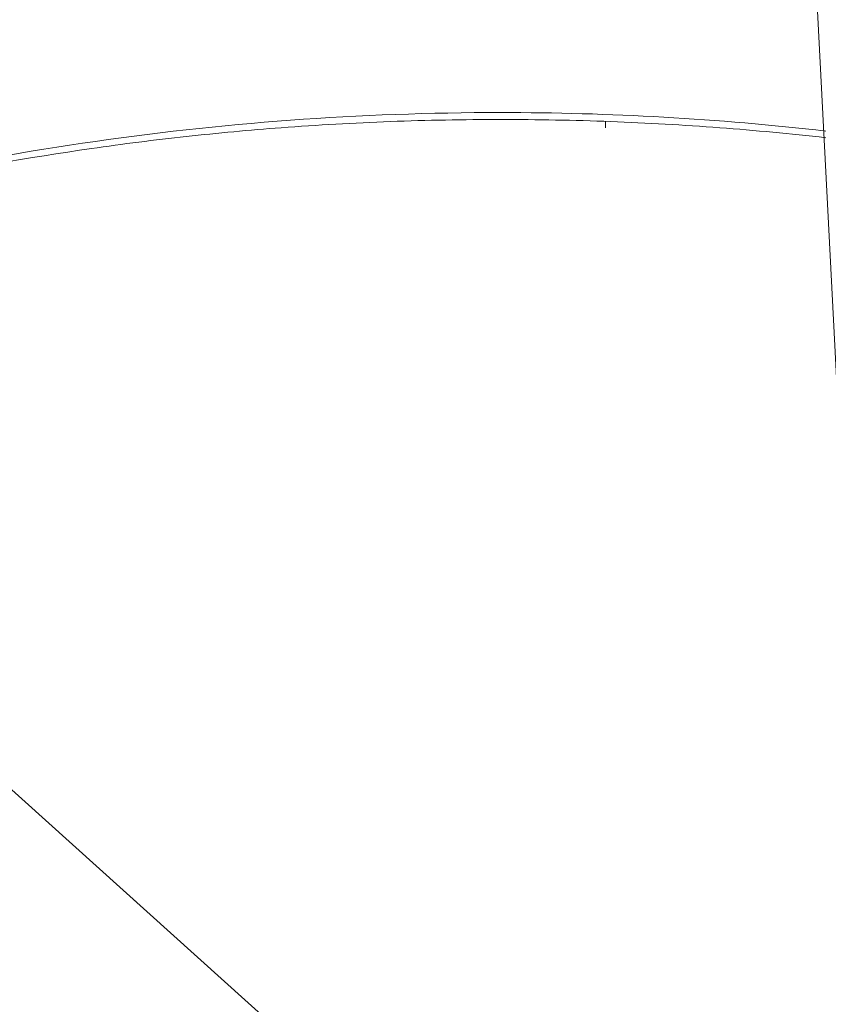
# Model space of a CAD drawing. Header units: millimetres. Extents: x 5980700 to 6194397, y -12939 to 2351883.
# Tile 76 of 124: x 6037307 to 6037403, y -2149 to -2031. Entities that reach past the tile are written whole.
import ezdxf

# ---------------------------------------------------------------- set-up
doc = ezdxf.new("R2010")
doc.units = ezdxf.units.MM
for name, color, linetype, lineweight in [('A-DETL-THIN', 151, 'Continuous', 9), ('A-FLOR-PATT', 8, 'Continuous', 18), ('P-SANR-FIXT', 6, 'Continuous', 9), ('Q-CASE', 31, 'Continuous', 9)]:
    doc.layers.add(name, color=color, linetype=linetype, lineweight=lineweight)

# ---------------------------------------------------------------- blocks, each defined once
blk = doc.blocks.new('Componentes de gabinete 9 - Componentes de gabinete 10-3871332-PLANTA DE CAIMENTO DE PISOS - TÉRREO')
at = {"layer": 'Q-CASE', "lineweight": 5}
h = blk.add_hatch(dxfattribs=at)
h.set_pattern_fill('FP_32', color=256, style=0, pattern_type=2)
h.set_pattern_definition([(0, (2e-05, -3e-05), (812.8, 203.2), [33.528, -576.072, 33.528, -576.072, -3251.2]), (0, (2e-05, -3e-05), (812.8, 203.2), [-1219.2, 33.528, -1185.672, 33.528, -576.072, -1422.4]), (0, (2e-05, -3e-05), (812.8, 203.2), [-3048, 33.528, -372.872, 33.528, -982.472]), (120, (304.8, 101.6), (-582.3763620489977, 602.3054481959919), [33.52799999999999, -576.0719999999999, 33.52799999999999, -576.0719999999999, -3251.199999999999]), (120, (304.8, 101.6), (-582.3763620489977, 602.3054481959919), [-1219.2, 33.52799999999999, -1185.672, 33.52799999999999, -576.0719999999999, -1422.4]), (120, (304.8, 101.6), (-582.3763620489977, 602.3054481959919), [-3048, 33.52799999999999, -372.8719999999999, 33.52799999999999, -982.4719999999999]), (240, (406.4, 508), (-230.4236379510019, -805.5054481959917), [33.528, -576.072, 33.528, -576.072, -3251.2]), (240, (406.4, 508), (-230.4236379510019, -805.5054481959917), [-1219.2, 33.528, -1185.672, 33.528, -576.072, -1422.4]), (240, (406.4, 508), (-230.4236379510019, -805.5054481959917), [-3048, 33.528, -372.872, 33.528, -982.472])])
h.paths.add_polyline_path([(-1916.627681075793, -2503.341032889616), (-1916.627681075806, -1928.341032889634), (-4090.616646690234, -1928.341032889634), (-4090.616646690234, -2018.841821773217), (-4266.627681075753, -2018.841821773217), (-4266.627681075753, -2503.341032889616), (-2157.504512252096, -2503.341032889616)])
h.paths.add_polyline_path([(-3110.634107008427, -2404.163083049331), (-3167.436296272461, -2399.394518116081), (-3221.157012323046, -2385.38959533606), (-3268.906719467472, -2363.038630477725), (-3308.194852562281, -2333.777107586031), (-3337.907475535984, -2297.861812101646), (-3354.729751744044, -2262.080064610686), (-3360.600275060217, -2223.341032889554), (-3354.729751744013, -2184.602001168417), (-3335.245784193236, -2144.961343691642), (-3308.194852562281, -2112.904958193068), (-3268.906719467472, -2083.643435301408), (-3221.157012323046, -2061.292470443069), (-3167.436296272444, -2047.287547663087), (-3110.634107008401, -2042.518982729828), (-3072.063723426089, -2045.756980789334), (-3073.614829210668, -2014.807732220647), (-3075.889238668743, -2009.253733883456), (-3076.651862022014, -2003.300731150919), (-3075.850939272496, -1997.352760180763), (-3073.29385822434, -1991.492903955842), (-3069.878323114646, -1987.058951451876), (-3065.11199704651, -1983.411764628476), (-3059.56534687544, -1981.119493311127), (-3053.61482921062, -1980.337716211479), (-3047.664311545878, -1981.119493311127), (-3040.81046620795, -1984.412028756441), (-3037.351335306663, -1987.058951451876), (-3033.614829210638, -1991.990953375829), (-3031.378719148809, -1997.352760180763), (-3030.577796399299, -2003.300731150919), (-3031.340419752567, -2009.253733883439), (-3033.614829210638, -2014.807732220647), (-3035.478337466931, -2051.831263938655), (-3033.390313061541, -2052.15085995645), (-3025.61542372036, -2054.643551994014), (-3000.111201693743, -2061.292470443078), (-2952.361494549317, -2083.643435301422), (-2913.073361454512, -2112.904958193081), (-2884.108826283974, -2147.229036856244), (-2866.538462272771, -2184.602001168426), (-2860.667938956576, -2223.341032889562), (-2866.538462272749, -2262.080064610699), (-2884.108826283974, -2299.453028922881), (-2913.073361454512, -2333.777107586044), (-2952.361494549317, -2363.038630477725), (-3000.111201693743, -2385.38959533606), (-3053.831917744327, -2399.394518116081)])
h.paths.add_polyline_path([(-2291.627681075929, -2404.16308304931), (-2348.429870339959, -2399.394518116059), (-2402.150586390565, -2385.38959533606), (-2451.939830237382, -2361.51959800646), (-2489.188426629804, -2333.777107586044), (-2518.152961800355, -2299.453028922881), (-2535.72332581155, -2262.080064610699), (-2541.593849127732, -2223.341032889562), (-2535.72332581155, -2184.602001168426), (-2518.152961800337, -2147.229036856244), (-2489.188426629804, -2112.904958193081), (-2449.90029353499, -2083.643435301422), (-2402.150586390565, -2061.292470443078), (-2348.42987034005, -2047.287547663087), (-2310.16307827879, -2044.075036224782), (-2311.627681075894, -2014.807732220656), (-2313.90209053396, -2009.253733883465), (-2314.664713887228, -2003.300731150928), (-2313.863791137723, -1997.352760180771), (-2311.306710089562, -1991.492903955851), (-2304.722171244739, -1984.634033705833), (-2303.124848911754, -1983.411764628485), (-2297.578198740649, -1981.119493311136), (-2291.627681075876, -1980.337716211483), (-2285.677163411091, -1981.119493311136), (-2280.130513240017, -1983.411764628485), (-2275.364187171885, -1987.058951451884), (-2271.62768107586, -1991.990953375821), (-2269.353271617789, -1997.637186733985), (-2268.590648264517, -2003.300731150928), (-2269.353271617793, -2009.253733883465), (-2271.62768107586, -2014.807732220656), (-2271.948652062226, -2044.171044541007), (-2234.825491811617, -2047.287547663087), (-2181.104775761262, -2061.292470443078), (-2133.355068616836, -2083.643435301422), (-2094.066935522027, -2112.904958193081), (-2065.102400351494, -2147.229036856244), (-2047.532036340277, -2184.60200116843), (-2041.661513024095, -2223.341032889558), (-2047.532036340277, -2262.080064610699), (-2065.102400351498, -2299.453028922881), (-2094.066935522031, -2333.777107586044), (-2133.355068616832, -2363.038630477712), (-2181.104775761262, -2385.389595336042), (-2234.825491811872, -2399.394518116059)])
h.paths.add_polyline_path([(-3853.614829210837, -2404.163083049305), (-3910.417018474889, -2399.394518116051), (-3964.137734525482, -2385.389595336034), (-4011.887441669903, -2363.038630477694), (-4055.841707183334, -2329.142378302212), (-4081.97028659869, -2296.553628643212), (-4098.118636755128, -2260.765137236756), (-4103.580997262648, -2223.341032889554), (-4097.710473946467, -2184.602001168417), (-4080.14010993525, -2147.229036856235), (-4051.175574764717, -2112.904958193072), (-4011.887441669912, -2083.643435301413), (-3964.137734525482, -2061.292470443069), (-3910.417018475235, -2047.287547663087), (-3872.19667104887, -2043.171977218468), (-3873.614829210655, -2014.807732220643), (-3875.889238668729, -2009.253733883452), (-3876.651862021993, -2003.300731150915), (-3875.850939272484, -1997.352760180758), (-3873.293858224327, -1991.492903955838), (-3868.415851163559, -1985.939869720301), (-3865.111997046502, -1983.411764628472), (-3859.565346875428, -1981.119493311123), (-3853.61482921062, -1980.337716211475), (-3847.664311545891, -1981.119493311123), (-3842.117661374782, -1983.411764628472), (-3837.351335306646, -1987.058951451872), (-3833.614829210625, -1991.990953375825), (-3831.378719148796, -1997.352760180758), (-3830.577796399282, -2003.300731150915), (-3831.340419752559, -2009.253733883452), (-3833.614829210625, -2014.807732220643), (-3833.935800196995, -2044.171044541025), (-3796.812639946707, -2047.287547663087), (-3743.091923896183, -2061.292470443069), (-3695.342216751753, -2083.643435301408), (-3651.387951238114, -2117.539687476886), (-3625.259371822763, -2150.128437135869), (-3609.111021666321, -2185.91692854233), (-3603.648661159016, -2223.341032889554), (-3609.519184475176, -2262.080064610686), (-3629.681102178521, -2302.524118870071), (-3656.054083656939, -2333.777107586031), (-3695.342216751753, -2363.038630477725), (-3743.091923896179, -2385.38959533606), (-3796.812639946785, -2399.394518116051), (-3847.738132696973, -2403.669732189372)])
h = blk.add_hatch(dxfattribs=at)
h.set_pattern_fill('FP_33', color=256, style=0, pattern_type=2)
h.set_pattern_definition([(216.87, (635, 1587.5), (4762.494328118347, 3175.008507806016), [793.75, -7143.75]), (206.565, (1587.5, 1111.25), (-1587.501456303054, -1587.499067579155), [1774.879, -1774.879]), (198.435, (1587.5, 317.5), (-3174.997452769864, -1587.50290376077), [1004.024, -4016.092])])
h.paths.add_polyline_path([(-1916.627681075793, -2503.341032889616), (-1916.627681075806, -1928.341032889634), (-4090.616646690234, -1928.341032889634), (-4090.616646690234, -2018.841821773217), (-4266.627681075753, -2018.841821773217), (-4266.627681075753, -2503.341032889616), (-2157.504512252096, -2503.341032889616)])
h.paths.add_polyline_path([(-3110.634107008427, -2404.163083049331), (-3167.436296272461, -2399.394518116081), (-3221.157012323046, -2385.38959533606), (-3268.906719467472, -2363.038630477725), (-3308.194852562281, -2333.777107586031), (-3337.907475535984, -2297.861812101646), (-3354.729751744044, -2262.080064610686), (-3360.600275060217, -2223.341032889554), (-3354.729751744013, -2184.602001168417), (-3335.245784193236, -2144.961343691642), (-3308.194852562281, -2112.904958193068), (-3268.906719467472, -2083.643435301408), (-3221.157012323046, -2061.292470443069), (-3167.436296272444, -2047.287547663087), (-3110.634107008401, -2042.518982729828), (-3072.063723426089, -2045.756980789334), (-3073.614829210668, -2014.807732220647), (-3075.889238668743, -2009.253733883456), (-3076.651862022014, -2003.300731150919), (-3075.850939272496, -1997.352760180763), (-3073.29385822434, -1991.492903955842), (-3069.878323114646, -1987.058951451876), (-3065.11199704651, -1983.411764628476), (-3059.56534687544, -1981.119493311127), (-3053.61482921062, -1980.337716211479), (-3047.664311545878, -1981.119493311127), (-3040.81046620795, -1984.412028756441), (-3037.351335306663, -1987.058951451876), (-3033.614829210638, -1991.990953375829), (-3031.378719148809, -1997.352760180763), (-3030.577796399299, -2003.300731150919), (-3031.340419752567, -2009.253733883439), (-3033.614829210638, -2014.807732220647), (-3035.478337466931, -2051.831263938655), (-3033.390313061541, -2052.15085995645), (-3025.61542372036, -2054.643551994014), (-3000.111201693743, -2061.292470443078), (-2952.361494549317, -2083.643435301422), (-2913.073361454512, -2112.904958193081), (-2884.108826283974, -2147.229036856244), (-2866.538462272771, -2184.602001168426), (-2860.667938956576, -2223.341032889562), (-2866.538462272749, -2262.080064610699), (-2884.108826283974, -2299.453028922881), (-2913.073361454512, -2333.777107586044), (-2952.361494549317, -2363.038630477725), (-3000.111201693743, -2385.38959533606), (-3053.831917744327, -2399.394518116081)])
h.paths.add_polyline_path([(-2291.627681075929, -2404.16308304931), (-2348.429870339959, -2399.394518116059), (-2402.150586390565, -2385.38959533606), (-2451.939830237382, -2361.51959800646), (-2489.188426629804, -2333.777107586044), (-2518.152961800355, -2299.453028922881), (-2535.72332581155, -2262.080064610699), (-2541.593849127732, -2223.341032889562), (-2535.72332581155, -2184.602001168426), (-2518.152961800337, -2147.229036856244), (-2489.188426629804, -2112.904958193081), (-2449.90029353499, -2083.643435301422), (-2402.150586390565, -2061.292470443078), (-2348.42987034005, -2047.287547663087), (-2310.16307827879, -2044.075036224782), (-2311.627681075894, -2014.807732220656), (-2313.90209053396, -2009.253733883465), (-2314.664713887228, -2003.300731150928), (-2313.863791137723, -1997.352760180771), (-2311.306710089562, -1991.492903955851), (-2304.722171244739, -1984.634033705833), (-2303.124848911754, -1983.411764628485), (-2297.578198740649, -1981.119493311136), (-2291.627681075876, -1980.337716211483), (-2285.677163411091, -1981.119493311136), (-2280.130513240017, -1983.411764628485), (-2275.364187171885, -1987.058951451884), (-2271.62768107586, -1991.990953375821), (-2269.353271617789, -1997.637186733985), (-2268.590648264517, -2003.300731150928), (-2269.353271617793, -2009.253733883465), (-2271.62768107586, -2014.807732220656), (-2271.948652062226, -2044.171044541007), (-2234.825491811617, -2047.287547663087), (-2181.104775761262, -2061.292470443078), (-2133.355068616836, -2083.643435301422), (-2094.066935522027, -2112.904958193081), (-2065.102400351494, -2147.229036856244), (-2047.532036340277, -2184.60200116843), (-2041.661513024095, -2223.341032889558), (-2047.532036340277, -2262.080064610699), (-2065.102400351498, -2299.453028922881), (-2094.066935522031, -2333.777107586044), (-2133.355068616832, -2363.038630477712), (-2181.104775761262, -2385.389595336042), (-2234.825491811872, -2399.394518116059)])
h.paths.add_polyline_path([(-3853.614829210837, -2404.163083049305), (-3910.417018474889, -2399.394518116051), (-3964.137734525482, -2385.389595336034), (-4011.887441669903, -2363.038630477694), (-4055.841707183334, -2329.142378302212), (-4081.97028659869, -2296.553628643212), (-4098.118636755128, -2260.765137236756), (-4103.580997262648, -2223.341032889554), (-4097.710473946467, -2184.602001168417), (-4080.14010993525, -2147.229036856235), (-4051.175574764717, -2112.904958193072), (-4011.887441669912, -2083.643435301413), (-3964.137734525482, -2061.292470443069), (-3910.417018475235, -2047.287547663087), (-3872.19667104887, -2043.171977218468), (-3873.614829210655, -2014.807732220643), (-3875.889238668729, -2009.253733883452), (-3876.651862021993, -2003.300731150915), (-3875.850939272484, -1997.352760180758), (-3873.293858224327, -1991.492903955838), (-3868.415851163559, -1985.939869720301), (-3865.111997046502, -1983.411764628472), (-3859.565346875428, -1981.119493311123), (-3853.61482921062, -1980.337716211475), (-3847.664311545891, -1981.119493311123), (-3842.117661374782, -1983.411764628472), (-3837.351335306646, -1987.058951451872), (-3833.614829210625, -1991.990953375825), (-3831.378719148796, -1997.352760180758), (-3830.577796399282, -2003.300731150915), (-3831.340419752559, -2009.253733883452), (-3833.614829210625, -2014.807732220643), (-3833.935800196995, -2044.171044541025), (-3796.812639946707, -2047.287547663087), (-3743.091923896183, -2061.292470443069), (-3695.342216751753, -2083.643435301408), (-3651.387951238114, -2117.539687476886), (-3625.259371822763, -2150.128437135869), (-3609.111021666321, -2185.91692854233), (-3603.648661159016, -2223.341032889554), (-3609.519184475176, -2262.080064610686), (-3629.681102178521, -2302.524118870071), (-3656.054083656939, -2333.777107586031), (-3695.342216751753, -2363.038630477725), (-3743.091923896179, -2385.38959533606), (-3796.812639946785, -2399.394518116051), (-3847.738132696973, -2403.669732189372)])
at = {"layer": 'Q-CASE', "color": 133, "lineweight": 5}
blk.add_open_spline([(-3360.60027506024, -2223.341032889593), (-3360.60027506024, -2200.634047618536), (-3351.59601661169, -2166.481287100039), (-3321.739527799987, -2124.738962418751), (-3290.968224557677, -2096.743737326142), (-3252.848764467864, -2073.395573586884), (-3208.859114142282, -2055.852852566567), (-3160.790436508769, -2044.975492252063), (-3114.378542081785, -2041.565815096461), (-3084.685424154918, -2043.258673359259), (-3071.873693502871, -2044.724273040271)], degree=3, knots=[0, 0, 0, 0, 0.3926990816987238, 0.5890486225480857, 0.7853981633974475, 0.9817477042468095, 1.178097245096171, 1.374446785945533, 1.570796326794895, 1.723170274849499, 1.723170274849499, 1.723170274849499, 1.723170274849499], dxfattribs=at)
blk = doc.blocks.new('Deca_Cuba de Embutir Universal Oval_L_37 - L_37_17_Branco Gelo GE17-3102699-PLANTA DE CAIMENTO DE PISOS - TÉRREO')
at = {"layer": 'P-SANR-FIXT', "color": 90, "lineweight": 5}
blk.add_open_spline([(38.7508036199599, 177.8194796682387), (34.54754881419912, 178.2965814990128), (26.03480169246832, 179.1032138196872), (13.14157257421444, 179.8284000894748), (-0.0001121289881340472, 180.0736605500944), (-13.14112405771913, 179.8284308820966), (-25.60058598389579, 179.1276033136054), (-37.44757654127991, 178.0282909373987), (-52.53989968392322, 176.1199207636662), (-67.45751990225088, 173.4712949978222), (-81.88559020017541, 170.1341858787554), (-96.1975194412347, 166.2871145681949), (-113.7195315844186, 160.571486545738), (-133.4974984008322, 152.4759765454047), (-149.2540249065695, 144.5623275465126), (-161.1881014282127, 137.6568931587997), (-172.5539843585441, 130.4356117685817), (-186.0096777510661, 120.6046998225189), (-198.1805707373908, 109.9407754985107), (-206.9657915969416, 101.0462082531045), (-215.2553353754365, 91.7778952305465), (-224.5382467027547, 79.66567800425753), (-233.6497721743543, 64.65930090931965), (-240.9310606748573, 48.86985488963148), (-246.1159766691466, 32.87857124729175), (-249.2309886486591, 16.62909343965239), (-249.9487605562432, 5.576945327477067), (-249.9661680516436, -8.541097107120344e-11)], degree=3, knots=[0.4504074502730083, 0.4504074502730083, 0.4504074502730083, 0.4504074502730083, 0.4666666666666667, 0.4833333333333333, 0.5, 0.5166666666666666, 0.5333333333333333, 0.5479166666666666, 0.5625, 0.5916666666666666, 0.60625, 0.6208333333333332, 0.6499999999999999, 0.6791666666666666, 0.7083333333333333, 0.7229166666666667, 0.7374999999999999, 0.7666666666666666, 0.7958333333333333, 0.8104166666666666, 0.825, 0.8541666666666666, 0.8833333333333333, 0.9125, 0.9416666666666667, 0.9708333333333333, 1, 1, 1, 1], dxfattribs=at)
blk = doc.blocks.new('Deca_Torneira Decamatic Eco_1173_C_Mesa Fechamento Automatico - 1173_C_Cromado CR10-3134131-PLANTA DE CAIMENTO DE PISOS - TÉRREO')
at = {"layer": 'P-SANR-FIXT', "color": 90, "lineweight": 5}
blk.add_line((14.8010219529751, 113.3443528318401), (19.67902901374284, 18.49748452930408), dxfattribs=at)
blk = doc.blocks.new('BE-PMSa-MOD-ARQ-CONEXAODOFUTURO-EX-000-R_rvt-1-PLANTA DE CAIMENTO DE PISOS - TÉRREO')
at = {"layer": 'A-FLOR-PATT', "lineweight": 5}
h = blk.add_hatch(dxfattribs=at)
h.set_pattern_fill('FP_19', color=71, style=0, pattern_type=2)
h.set_pattern_definition([(0, (1076.385, -4153.340999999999), (0, 450), []), (90, (1076.385, -4153.340999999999), (-450, 2.755455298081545e-14), [])])
h.paths.add_polyline_path([(-1408.117406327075, -6885.841005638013), (-1448.117406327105, -6885.841005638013), (-1448.117406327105, -6165.841005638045), (-1458.117406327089, -6165.841005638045), (-1458.117406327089, -6154.841005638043), (-1478.122472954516, -6154.841005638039), (-1478.122472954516, -6265.841005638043), (-1497.12247295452, -6265.841005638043), (-1497.12247295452, -6135.841005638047), (-1458.117406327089, -6135.841005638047), (-1458.117406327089, -6125.841005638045), (-1448.117406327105, -6125.841005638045), (-1448.117406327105, -6085.84100563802), (-1408.117406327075, -6085.84100563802), (-1408.117406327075, -6125.841005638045), (-1398.117406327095, -6125.841005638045), (-1398.117406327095, -6135.841005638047), (-1359.11233969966, -6135.841005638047), (-1359.11233969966, -6265.841005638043), (-1378.112339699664, -6265.841005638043), (-1379.117406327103, -6154.841005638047), (-1398.117406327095, -6154.841005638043), (-1398.117406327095, -6165.841005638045), (-1408.117406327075, -6165.841005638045), (-1408.117406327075, -6804.748590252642)])
h.paths.add_polyline_path([(-422.2840729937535, -6885.841005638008), (-462.2840729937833, -6885.841005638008), (-462.2840729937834, -6165.841005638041), (-472.284072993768, -6165.841005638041), (-472.284072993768, -6154.841005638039), (-492.2891396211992, -6154.841005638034), (-492.2891396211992, -6265.841005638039), (-511.2891396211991, -6265.841005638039), (-511.2891396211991, -6135.841005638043), (-472.284072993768, -6135.841005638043), (-472.284072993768, -6125.841005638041), (-462.2840729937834, -6125.841005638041), (-462.2840729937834, -6085.841005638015), (-422.2840729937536, -6085.841005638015), (-422.2840729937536, -6125.841005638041), (-412.2840729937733, -6125.841005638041), (-412.2840729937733, -6135.841005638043), (-373.2790063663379, -6135.841005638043), (-373.2790063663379, -6265.841005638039), (-392.2790063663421, -6265.841005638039), (-393.2840729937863, -6154.841005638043), (-412.2840729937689, -6154.841005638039), (-412.2840729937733, -6165.841005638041), (-422.2840729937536, -6165.841005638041), (-422.2840729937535, -6804.748590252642)])
h.paths.add_polyline_path([(563.5492603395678, -6885.841005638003), (523.5492603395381, -6885.841005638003), (523.5492603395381, -6165.841005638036), (513.5492603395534, -6165.841005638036), (513.5492603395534, -6154.84100563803), (493.5441937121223, -6154.841005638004), (493.5441937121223, -6265.841005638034), (474.5441937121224, -6265.841005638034), (474.5441937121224, -6135.841005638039), (513.5492603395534, -6135.841005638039), (513.5492603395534, -6125.841005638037), (523.5492603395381, -6125.841005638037), (523.5492603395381, -6085.841005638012), (563.5492603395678, -6085.841005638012), (563.5492603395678, -6125.841005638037), (573.5492603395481, -6125.841005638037), (573.5492603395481, -6135.841005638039), (612.5543269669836, -6135.841005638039), (612.5543269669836, -6265.841005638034), (593.5543269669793, -6265.841005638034), (592.5492603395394, -6154.841005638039), (573.5492603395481, -6154.841005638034), (573.5492603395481, -6165.841005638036), (563.5492603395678, -6165.841005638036), (563.5492603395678, -6804.748590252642)])
h.paths.add_polyline_path([(1549.382593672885, -6885.841005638), (1509.382593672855, -6885.841005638), (1509.382593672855, -6165.841005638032), (1499.38259367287, -6165.841005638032), (1499.38259367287, -6154.841005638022), (1479.377527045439, -6154.841005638), (1479.377527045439, -6265.84100563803), (1460.377527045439, -6265.84100563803), (1460.377527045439, -6135.841005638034), (1499.38259367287, -6135.841005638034), (1499.38259367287, -6125.841005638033), (1509.382593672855, -6125.841005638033), (1509.382593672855, -6085.841005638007), (1549.382593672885, -6085.841005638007), (1549.382593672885, -6125.841005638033), (1559.382593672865, -6125.841005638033), (1559.382593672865, -6135.841005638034), (1598.387660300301, -6135.841005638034), (1598.387660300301, -6265.84100563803), (1579.387660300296, -6265.84100563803), (1578.382593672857, -6154.841005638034), (1559.382593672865, -6154.84100563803), (1559.382593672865, -6165.841005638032), (1549.382593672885, -6165.841005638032), (1549.382593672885, -6839.505983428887)])
h.paths.add_polyline_path([(-3379.784072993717, -6885.841005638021), (-3419.784072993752, -6885.841005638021), (-3419.784072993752, -6165.841005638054), (-3429.784072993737, -6165.841005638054), (-3429.784072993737, -6154.841005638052), (-3449.789139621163, -6154.841005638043), (-3449.789139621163, -6265.841005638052), (-3468.789139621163, -6265.841005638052), (-3468.789139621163, -6135.841005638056), (-3429.784072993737, -6135.841005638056), (-3429.784072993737, -6125.841005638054), (-3419.784072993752, -6125.841005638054), (-3419.784072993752, -6085.841005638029), (-3379.784072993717, -6085.841005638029), (-3379.784072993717, -6125.841005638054), (-3369.784072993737, -6125.841005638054), (-3369.784072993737, -6135.841005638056), (-3330.779006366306, -6135.841005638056), (-3330.779006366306, -6265.841005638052), (-3349.779006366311, -6265.841005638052), (-3350.784072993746, -6154.841005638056), (-3369.784072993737, -6154.841005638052), (-3369.784072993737, -6165.841005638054), (-3379.784072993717, -6165.841005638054), (-3379.784072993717, -6804.748590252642)])
h.paths.add_polyline_path([(-2393.950739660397, -6885.841005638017), (-2433.950739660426, -6885.841005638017), (-2433.950739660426, -6165.841005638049), (-2443.950739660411, -6165.841005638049), (-2443.950739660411, -6154.841005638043), (-2463.955806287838, -6154.841005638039), (-2463.955806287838, -6265.841005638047), (-2482.955806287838, -6265.841005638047), (-2482.955806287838, -6135.841005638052), (-2443.950739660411, -6135.841005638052), (-2443.950739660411, -6125.84100563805), (-2433.950739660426, -6125.84100563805), (-2433.950739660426, -6085.841005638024), (-2393.950739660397, -6085.841005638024), (-2393.950739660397, -6125.84100563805), (-2383.950739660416, -6125.84100563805), (-2383.950739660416, -6135.841005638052), (-2344.945673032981, -6135.841005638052), (-2344.945673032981, -6265.841005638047), (-2363.945673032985, -6265.841005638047), (-2364.950739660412, -6154.841005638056), (-2383.950739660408, -6154.841005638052), (-2383.950739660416, -6165.841005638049), (-2393.950739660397, -6165.841005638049), (-2393.950739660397, -6804.748590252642)])
h.paths.add_polyline_path([(-1633.586260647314, -8187.825683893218), (-1326.11487301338, -8187.825683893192), (-1326.11487301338, -6915.841005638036), (-1408.117406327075, -6915.841005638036), (-1408.117406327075, -6885.841005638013), (-1222.284072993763, -6885.841005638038), (-1222.284072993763, -6915.841005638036), (-1296.11487301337, -6915.841005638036), (-1296.11487301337, -8187.825683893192), (-340.281539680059, -8187.825683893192), (-340.281539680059, -6915.841005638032), (-422.2840729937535, -6915.841005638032), (-422.2840729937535, -6885.841005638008), (-236.4507396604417, -6885.841005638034), (-236.4507396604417, -6915.841005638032), (-310.281539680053, -6915.841005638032), (-310.2815396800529, -8187.825683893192), (645.5517936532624, -8187.825683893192), (645.5517936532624, -6915.841005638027), (563.5492603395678, -6915.841005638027), (563.5492603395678, -6885.841005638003), (749.3825936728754, -6885.84100563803), (749.3825936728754, -6915.841005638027), (675.5517936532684, -6915.841005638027), (675.5517936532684, -8187.825683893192), (1631.385126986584, -8187.825683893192), (1631.385126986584, -6915.841005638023), (1549.382593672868, -6915.841005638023), (1549.382593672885, -6885.841005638), (1876.385126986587, -6885.841005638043), (1876.385126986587, -5160.841005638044), (1819.382593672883, -5160.84100563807), (1819.382593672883, -5130.841005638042), (1876.385126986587, -5130.841005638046), (1876.385126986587, -3880.841005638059), (1437.385126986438, -3880.841005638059), (1436.385126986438, -3898.231985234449), (1424.554938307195, -3898.231985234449), (1424.554938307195, -3931.218364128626), (1419.460598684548, -3931.218364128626), (1419.460598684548, -3946.925911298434), (1413.385126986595, -3946.925911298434), (1413.385126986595, -3958.858886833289), (1444.385126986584, -3958.858886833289), (1444.385126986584, -3970.828505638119), (1370.385126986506, -3970.828505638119), (1370.385126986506, -3958.948636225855), (1401.385126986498, -3958.858886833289), (1401.385126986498, -3946.925911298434), (1395.309655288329, -3946.925911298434), (1395.309655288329, -3931.218364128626), (1390.215315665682, -3931.218364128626), (1390.215315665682, -3898.231985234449), (1377.385126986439, -3897.231985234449), (1377.385126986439, -3880.841005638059), (938.3851269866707, -3880.841005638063), (938.385126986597, -5130.841005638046), (1019.382593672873, -5130.841005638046), (1019.382593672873, -5160.841005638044), (816.3825936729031, -5160.84100563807), (816.3825936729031, -5130.841005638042), (908.3851269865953, -5130.841005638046), (908.3851269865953, -3880.841005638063), (469.3851269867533, -3880.841005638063), (468.3851269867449, -3898.231985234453), (456.554938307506, -3898.231985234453), (456.554938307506, -3931.21836412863), (451.4605986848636, -3931.21836412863), (451.4605986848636, -3946.925911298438), (445.3851269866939, -3946.925911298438), (445.3851269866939, -3958.948636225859), (476.3851269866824, -3958.948636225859), (476.3851269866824, -3970.828505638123), (402.3851269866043, -3970.828505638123), (402.3851269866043, -3958.858886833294), (433.3851269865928, -3958.858886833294), (433.3851269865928, -3946.925911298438), (427.3096552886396, -3946.925911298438), (427.3096552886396, -3931.21836412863), (422.2153156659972, -3931.21836412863), (422.2153156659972, -3898.231985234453), (409.3851269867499, -3897.231985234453), (409.3851269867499, -3880.841005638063), (-29.61487301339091, -3880.841005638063), (-29.61487301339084, -5130.841005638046), (16.38259367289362, -5130.841005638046), (16.38259367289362, -5160.841005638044), (-116.6174063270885, -5160.84100563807), (-116.6174063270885, -5130.841005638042), (-59.61487301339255, -5130.841005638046), (-59.61487301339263, -3880.841005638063), (-498.6148730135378, -3880.841005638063), (-499.6148730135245, -3898.231985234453), (-511.4450616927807, -3898.231985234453), (-511.4450616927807, -3931.21836412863), (-516.5394013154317, -3931.21836412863), (-516.5394013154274, -3946.925911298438), (-522.6148730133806, -3946.925911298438), (-522.6148730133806, -3958.858886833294), (-491.6148730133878, -3958.858886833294), (-491.6148730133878, -3970.828505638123), (-565.614873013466, -3970.828505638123), (-565.614873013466, -3958.948636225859), (-534.6148730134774, -3958.858886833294), (-534.6148730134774, -3946.925911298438), (-540.6903447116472, -3946.925911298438), (-540.6903447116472, -3931.21836412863), (-545.7846843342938, -3931.21836412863), (-545.7846843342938, -3898.231985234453), (-558.6148730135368, -3897.231985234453), (-558.6148730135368, -3880.841005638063), (-997.6148730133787, -3880.841005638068), (-997.6148730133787, -5130.841005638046), (-916.6174063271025, -5130.841005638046), (-916.6174063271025, -5160.841005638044), (-1084.617406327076, -5160.84100563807), (-1084.617406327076, -5130.841005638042), (-1027.61487301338, -5130.841005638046), (-1027.614873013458, -3880.841005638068), (-1466.614873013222, -3880.841005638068), (-1467.614873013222, -3898.231985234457), (-1479.44506169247, -3898.231985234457), (-1479.44506169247, -3931.218364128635), (-1484.539401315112, -3931.218364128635), (-1484.539401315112, -3946.925911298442), (-1490.614873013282, -3946.925911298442), (-1490.614873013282, -3958.948636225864), (-1459.614873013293, -3958.948636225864), (-1459.614873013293, -3970.828505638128), (-1533.614873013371, -3970.828505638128), (-1533.614873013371, -3958.858886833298), (-1502.614873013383, -3958.858886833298), (-1502.614873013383, -3946.925911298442), (-1508.690344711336, -3946.925911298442), (-1508.690344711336, -3931.218364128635), (-1513.784684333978, -3931.218364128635), (-1513.784684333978, -3898.231985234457), (-1526.614873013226, -3897.231985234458), (-1526.614873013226, -3880.841005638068), (-1965.614873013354, -3880.841005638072), (-1965.614873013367, -5130.841005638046), (-1884.61740632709, -5130.841005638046), (-1884.61740632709, -5160.841005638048), (-2052.617406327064, -5160.84100563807), (-2052.617406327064, -5130.841005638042), (-1995.614873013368, -5130.841005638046), (-1995.614873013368, -3880.841005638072), (-2434.614873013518, -3880.841005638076), (-2435.614873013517, -3898.231985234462), (-2447.445061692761, -3898.231985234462), (-2447.445061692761, -3931.218364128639), (-2452.539401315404, -3931.218364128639), (-2452.539401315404, -3946.925911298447), (-2458.614873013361, -3946.925911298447), (-2458.614873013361, -3958.858886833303), (-2427.614873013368, -3958.858886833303), (-2427.614873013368, -3970.828505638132), (-2501.614873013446, -3970.828505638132), (-2501.614873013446, -3958.948636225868), (-2470.614873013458, -3958.858886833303), (-2470.614873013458, -3946.925911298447), (-2476.690344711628, -3946.925911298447), (-2476.690344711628, -3931.218364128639), (-2481.78468433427, -3931.218364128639), (-2481.78468433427, -3898.231985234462), (-2494.614873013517, -3897.231985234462), (-2494.614873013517, -3880.841005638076), (-2933.614873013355, -3880.841005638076), (-2933.614873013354, -5130.841005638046), (-2852.617406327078, -5130.841005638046), (-2852.617406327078, -5160.841005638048), (-2963.614873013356, -5160.841005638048), (-2963.614873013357, -3730.841005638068), (-273.614873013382, -3730.841005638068), (-273.6148730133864, -1905.841005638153), (-333.6148730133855, -1905.841005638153), (-333.6148730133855, -1920.841005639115), (-403.6148730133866, -1920.841005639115), (-403.6148730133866, -1905.841005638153), (-413.6148730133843, -1905.841005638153), (-413.6148730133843, -2645.841005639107), (-403.614873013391, -2645.841005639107), (-403.614873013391, -2656.841005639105), (-383.6098063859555, -2656.841005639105), (-383.6098063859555, -2545.841005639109), (-364.6098063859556, -2545.841005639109), (-364.6098063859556, -2675.841005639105), (-403.614873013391, -2675.841005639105), (-403.614873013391, -2685.841005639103), (-413.6148730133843, -2685.841005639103), (-413.6148730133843, -2725.841005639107), (-443.614873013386, -2725.841005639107), (-443.614873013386, -2685.841005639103), (-453.6148730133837, -2685.841005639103), (-453.6148730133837, -2675.841005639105), (-492.6199396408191, -2675.841005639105), (-492.6199396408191, -2545.841005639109), (-473.6199396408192, -2545.841005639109), (-472.6148730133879, -2656.841005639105), (-453.6148730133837, -2656.841005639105), (-453.6148730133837, -2645.841005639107), (-443.614873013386, -2645.841005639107), (-443.614873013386, -1905.841005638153), (-1243.614873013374, -1905.841005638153), (-1243.614873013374, -1920.841005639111), (-1313.614873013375, -1920.841005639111), (-1313.614873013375, -1905.841005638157), (-1861.627696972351, -1905.841005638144), (-1861.627696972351, -2730.841005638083), (-1891.627696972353, -2730.841005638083), (-1891.627696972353, -2503.341005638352), (-4291.627696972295, -2503.34100563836), (-4291.627696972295, -3602.841794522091), (-4115.616662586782, -3602.841794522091), (-4115.616662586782, -3918.841794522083), (-4291.627696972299, -3918.841794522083), (-4291.62769697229, -6885.841005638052), (-4179.784072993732, -6885.841005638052), (-4179.784072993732, -6915.841005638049), (-4291.62769697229, -6915.841005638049), (-4291.62769697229, -8187.825683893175), (-3297.781539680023, -8187.825683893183), (-3297.781539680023, -6915.841005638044), (-3379.784072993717, -6915.841005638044), (-3379.784072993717, -6885.841005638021), (-3193.950739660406, -6885.841005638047), (-3193.950739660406, -6915.841005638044), (-3267.781539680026, -6915.841005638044), (-3267.781539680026, -8187.825683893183), (-2311.948206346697, -8187.825683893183), (-2311.948206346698, -6915.84100563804), (-2393.950739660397, -6915.84100563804), (-2393.950739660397, -6885.841005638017), (-2208.117406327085, -6885.841005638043), (-2208.117406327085, -6915.84100563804), (-2281.948206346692, -6915.84100563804), (-2281.948206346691, -8187.825683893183), (-1634.040783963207, -8187.825683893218)])
h.paths.add_polyline_path([(1081.283969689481, -8177.824964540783), (974.2429165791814, -8177.757752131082), (969.89444838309, -8176.62737626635), (962.5990053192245, -8171.491896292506), (958.4892938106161, -8163.573126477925), (957.9528572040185, -8159.112278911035), (958.3458896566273, -8046.283814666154), (960.307945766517, -8039.866218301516), (963.7283128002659, -8032.919235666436), (963.7283128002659, -7942.145418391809), (961.4375489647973, -7935.578149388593), (960.4463710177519, -7926.6496358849), (961.5940795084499, -7650.620109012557), (964.0656786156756, -7630.220274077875), (974.8299487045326, -7602.120334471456), (992.0949357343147, -7577.474922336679), (1014.827323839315, -7557.759074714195), (1044.094972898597, -7543.599703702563), (1071.00633885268, -7537.47041637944), (1104.593384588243, -7534.802663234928), (1150.72110646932, -7533.999939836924), (1177.139309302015, -7534.536061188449), (1217.145192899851, -7537.754905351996), (1245.244404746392, -7544.159408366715), (1272.081338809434, -7557.769795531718), (1294.810519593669, -7577.489024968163), (1312.071615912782, -7602.136909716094), (1322.831558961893, -7630.238285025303), (1326.446371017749, -7660.111296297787), (1325.461348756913, -7935.551189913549), (1322.756520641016, -7944.035336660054), (1322.75652064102, -8032.919235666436), (1327.175489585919, -8039.484241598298), (1328.701960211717, -8047.249322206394), (1328.191987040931, -8166.732035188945), (1324.318356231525, -8173.441360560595), (1317.609030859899, -8177.314991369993), (1313.735400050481, -8177.824964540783)])
h.paths.add_polyline_path([(327.9020667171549, -8177.824964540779), (-11.59041675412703, -8177.757752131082), (-15.938884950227, -8176.627376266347), (-23.23432801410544, -8171.491896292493), (-27.34403952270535, -8163.573126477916), (-27.88047612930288, -8159.11227891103), (-27.48744367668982, -8046.283814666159), (-25.52538756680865, -8039.866218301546), (-22.10502053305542, -8032.919235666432), (-22.10502053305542, -7942.145418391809), (-24.39578436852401, -7935.578149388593), (-25.38696231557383, -7926.649635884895), (-24.23925382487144, -7650.620109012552), (-21.76765471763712, -7630.220274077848), (-11.00338462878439, -7602.120334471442), (6.261602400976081, -7577.474922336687), (28.99399050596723, -7557.759074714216), (58.26163956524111, -7543.599703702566), (85.1730055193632, -7537.470416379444), (118.760051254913, -7534.802663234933), (164.8877731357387, -7533.999939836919), (197.9780157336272, -7535.04143530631), (231.3118595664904, -7537.754905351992), (259.4110714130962, -7544.159408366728), (286.2480054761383, -7557.769795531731), (308.9771862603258, -7577.48902496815), (326.2382825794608, -7602.136909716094), (336.9982256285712, -7630.238285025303), (340.613037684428, -7660.111296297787), (339.6280154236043, -7935.551189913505), (336.9231873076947, -7944.035336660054), (336.923187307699, -8032.919235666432), (341.3421562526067, -8039.484241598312), (342.8686268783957, -8047.249322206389), (342.3586537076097, -8166.73203518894), (338.4850228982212, -8173.441360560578), (331.7756975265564, -8177.314991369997)])
h.paths.add_polyline_path([(-992.9312666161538, -8177.824964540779), (-1001.772218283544, -8176.627376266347), (-1009.067661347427, -8171.491896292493), (-1013.177372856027, -8163.573126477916), (-1013.713809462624, -8159.11227891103), (-1013.320777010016, -8046.283814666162), (-1011.358720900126, -8039.866218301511), (-1007.938353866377, -8032.919235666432), (-1007.938353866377, -7942.145418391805), (-1010.229117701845, -7935.57814938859), (-1011.220295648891, -7926.649635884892), (-1010.072587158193, -7650.620109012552), (-1007.600988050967, -7630.22027407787), (-996.8367179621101, -7602.120334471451), (-979.5717309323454, -7577.474922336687), (-956.8393428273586, -7557.75907471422), (-927.5716937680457, -7543.599703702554), (-900.6603278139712, -7537.470416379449), (-867.0732820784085, -7534.802663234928), (-820.9455601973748, -7533.999939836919), (-794.5273573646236, -7534.536061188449), (-754.5214737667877, -7537.754905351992), (-726.4222619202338, -7544.159408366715), (-699.5853278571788, -7557.769795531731), (-676.8561470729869, -7577.489024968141), (-659.5950507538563, -7602.136909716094), (-648.8351077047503, -7630.238285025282), (-645.2202956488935, -7660.111296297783), (-646.2053179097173, -7935.55118991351), (-648.9101460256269, -7944.035336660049), (-648.9101460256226, -8032.919235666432), (-644.4911770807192, -8039.484241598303), (-642.9647064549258, -8047.249322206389), (-643.4746796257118, -8166.73203518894), (-647.3483104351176, -8173.441360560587), (-654.0576358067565, -8177.314991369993), (-661.1148590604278, -8177.824964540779), (-979.7632562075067, -8177.824964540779)])
h.paths.add_polyline_path([(-1863.06921016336, -8177.824964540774), (-1973.078744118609, -8177.757752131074), (-1977.427212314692, -8176.627376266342), (-1984.722655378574, -8171.491896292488), (-1988.832366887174, -8163.573126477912), (-1989.368803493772, -8159.112278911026), (-1988.975771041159, -8046.283814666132), (-1987.013714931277, -8039.866218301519), (-1983.593347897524, -8032.919235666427), (-1983.593347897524, -7942.145418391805), (-1985.884111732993, -7935.578149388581), (-1986.875289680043, -7926.649635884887), (-1985.72758118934, -7650.620109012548), (-1983.255982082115, -7630.22027407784), (-1972.491711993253, -7602.120334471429), (-1955.226724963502, -7577.474922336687), (-1932.494336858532, -7557.75907471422), (-1903.22668779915, -7543.599703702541), (-1876.315321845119, -7537.470416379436), (-1842.728276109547, -7534.802663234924), (-1796.60055422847, -7533.999939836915), (-1770.182351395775, -7534.53606118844), (-1730.176467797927, -7537.754905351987), (-1702.077255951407, -7544.159408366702), (-1675.240321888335, -7557.769795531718), (-1652.511141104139, -7577.489024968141), (-1635.250044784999, -7602.136909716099), (-1624.449879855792, -7630.570680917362), (-1620.875289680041, -7660.111296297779), (-1621.860311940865, -7935.551189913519), (-1624.565140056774, -7944.035336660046), (-1624.56514005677, -8032.919235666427), (-1620.146171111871, -8039.484241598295), (-1618.619700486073, -8047.249322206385), (-1619.129673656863, -8166.732035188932), (-1623.003304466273, -8173.441360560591), (-1629.712629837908, -8177.314991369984), (-1633.586260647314, -8177.824964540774)])
h.paths.add_polyline_path([(-2619.419593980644, -8177.82496454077), (-2958.912077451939, -8177.75775213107), (-2963.260545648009, -8176.627376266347), (-2970.555988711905, -8171.491896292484), (-2974.665700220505, -8163.573126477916), (-2975.202136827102, -8159.112278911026), (-2974.809104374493, -8046.283814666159), (-2972.847048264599, -8039.866218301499), (-2969.426681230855, -8032.919235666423), (-2969.426681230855, -7942.145418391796), (-2971.717445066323, -7935.578149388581), (-2972.708623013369, -7926.343502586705), (-2971.56091452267, -7650.620109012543), (-2969.089315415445, -7630.220274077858), (-2958.325045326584, -7602.120334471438), (-2941.060058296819, -7577.474922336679), (-2918.327670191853, -7557.759074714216), (-2889.060021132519, -7543.599703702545), (-2862.148655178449, -7537.470416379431), (-2828.561609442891, -7534.802663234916), (-2782.4338875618, -7533.999939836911), (-2756.015684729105, -7534.536061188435), (-2716.009801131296, -7537.754905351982), (-2687.910589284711, -7544.159408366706), (-2661.073655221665, -7557.769795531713), (-2638.344474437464, -7577.489024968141), (-2621.08337811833, -7602.136909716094), (-2610.323435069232, -7630.23828502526), (-2606.708623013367, -7660.111296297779), (-2607.693645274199, -7935.551189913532), (-2610.398473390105, -7944.035336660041), (-2610.3984733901, -8032.919235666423), (-2605.979504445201, -8039.48424159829), (-2604.453033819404, -8047.24932220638), (-2604.963006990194, -8166.732035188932), (-2608.836637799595, -8173.441360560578), (-2615.545963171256, -8177.314991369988)])
h.paths.add_polyline_path([(-3630.1498973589, -8105.84028628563), (-3969.023528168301, -8105.330313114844), (-3975.732853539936, -8101.456682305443), (-3979.606484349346, -8094.747356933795), (-3980.116457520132, -8090.87372612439), (-3980.116457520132, -7975.264643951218), (-3978.589986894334, -7967.499563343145), (-3974.171017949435, -7960.934557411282), (-3974.171017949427, -7871.338078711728), (-3976.875846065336, -7863.56651165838), (-3977.860868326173, -7854.637361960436), (-3976.712378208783, -7578.635430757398), (-3974.171017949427, -7558.057631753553), (-3963.48611322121, -7530.152231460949), (-3944.369171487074, -7503.894264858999), (-3919.652445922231, -7483.835936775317), (-3896.658902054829, -7472.174730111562), (-3866.537949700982, -7465.428494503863), (-3828.55380661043, -7462.551382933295), (-3781.621430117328, -7462.015261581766), (-3756.007881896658, -7462.817984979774), (-3721.171753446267, -7465.770227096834), (-3693.081068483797, -7472.168114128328), (-3666.241821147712, -7485.77439645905), (-3643.509433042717, -7505.490244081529), (-3626.244446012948, -7530.135656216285), (-3615.142810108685, -7561.020111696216), (-3611.858645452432, -7588.126618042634), (-3612.852046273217, -7863.593471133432), (-3615.142810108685, -7872.075620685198), (-3615.142810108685, -7962.107780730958), (-3611.722443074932, -7967.881540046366), (-3609.760386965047, -7974.299136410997), (-3609.367354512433, -7980.998444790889), (-3609.903791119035, -8091.58844822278), (-3614.013502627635, -8099.507218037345), (-3621.308945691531, -8104.642698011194), (-3625.657413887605, -8105.77307387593)])
h.paths.add_polyline_path([(-2052.617406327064, -5960.841005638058), (-2092.617406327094, -5960.841005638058), (-2092.617406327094, -5920.841005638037), (-2102.617406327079, -5920.841005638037), (-2102.617406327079, -5910.841005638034), (-2141.62247295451, -5910.841005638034), (-2141.62247295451, -5780.841005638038), (-2122.62247295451, -5780.841005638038), (-2121.61740632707, -5891.841005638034), (-2102.617406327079, -5891.841005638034), (-2102.617406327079, -5880.841005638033), (-2092.617406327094, -5880.841005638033), (-2092.617406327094, -5160.84100563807), (-2052.617406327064, -5160.84100563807), (-2052.617406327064, -5880.841005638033), (-2042.61740632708, -5880.841005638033), (-2042.61740632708, -5891.841005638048), (-2022.612339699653, -5891.84100563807), (-2022.612339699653, -5780.841005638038), (-2003.612339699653, -5780.841005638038), (-2003.612339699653, -5910.841005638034), (-2042.61740632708, -5910.841005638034), (-2042.61740632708, -5920.841005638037), (-2052.617406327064, -5920.841005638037)])
h.paths.add_polyline_path([(-116.6174063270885, -5960.841005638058), (-156.6174063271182, -5960.841005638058), (-156.6174063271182, -5920.841005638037), (-166.6174063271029, -5920.841005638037), (-166.6174063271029, -5910.841005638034), (-205.6224729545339, -5910.841005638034), (-205.622472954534, -5780.841005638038), (-186.6224729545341, -5780.841005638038), (-185.6174063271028, -5891.841005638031), (-166.6174063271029, -5891.841005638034), (-166.6174063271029, -5880.841005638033), (-156.6174063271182, -5880.841005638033), (-156.6174063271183, -5160.84100563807), (-116.6174063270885, -5160.84100563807), (-116.6174063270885, -5880.841005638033), (-106.6174063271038, -5880.841005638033), (-106.6174063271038, -5891.841005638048), (-86.61233969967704, -5891.84100563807), (-86.61233969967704, -5780.841005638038), (-67.61233969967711, -5780.841005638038), (-67.61233969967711, -5910.841005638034), (-106.6174063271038, -5910.841005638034), (-106.6174063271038, -5920.841005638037), (-116.6174063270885, -5920.841005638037)])
h.paths.add_polyline_path([(776.3825936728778, -5960.841005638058), (776.3825936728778, -5920.841005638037), (766.382593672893, -5920.841005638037), (766.382593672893, -5910.841005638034), (727.3775270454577, -5910.841005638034), (727.3775270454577, -5780.841005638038), (746.3775270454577, -5780.841005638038), (747.3825936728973, -5891.841005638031), (766.382593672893, -5891.841005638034), (766.382593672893, -5880.841005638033), (776.3825936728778, -5880.841005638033), (776.3825936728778, -5160.84100563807), (816.3825936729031, -5160.84100563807), (816.3825936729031, -5880.841005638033), (826.3825936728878, -5880.841005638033), (826.3825936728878, -5891.841005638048), (846.3876603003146, -5891.84100563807), (846.3876603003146, -5780.841005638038), (865.3876603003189, -5780.841005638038), (865.3876603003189, -5910.841005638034), (826.3825936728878, -5910.841005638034), (826.3825936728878, -5920.841005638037), (816.3825936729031, -5920.841005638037), (816.3825936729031, -5960.841005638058)])
h.paths.add_polyline_path([(1819.382593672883, -5960.841005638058), (1779.382593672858, -5960.841005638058), (1779.382593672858, -5920.841005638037), (1769.382593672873, -5920.841005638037), (1769.382593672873, -5910.841005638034), (1730.377527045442, -5910.841005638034), (1730.377527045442, -5780.841005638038), (1749.377527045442, -5780.841005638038), (1750.382593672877, -5891.841005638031), (1769.382593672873, -5891.841005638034), (1769.382593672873, -5880.841005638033), (1779.382593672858, -5880.841005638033), (1779.382593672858, -5160.84100563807), (1819.382593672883, -5160.84100563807), (1819.382593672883, -5880.841005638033), (1829.382593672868, -5880.841005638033), (1829.382593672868, -5891.841005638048), (1849.387660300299, -5891.84100563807), (1849.387660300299, -5780.841005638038), (1868.387660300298, -5780.841005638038), (1868.387660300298, -5910.841005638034), (1829.382593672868, -5910.841005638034), (1829.382593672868, -5920.841005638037), (1819.382593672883, -5920.841005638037)])
h.paths.add_polyline_path([(-1084.617406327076, -5960.841005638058), (-1124.617406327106, -5960.841005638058), (-1124.617406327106, -5920.841005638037), (-1134.617406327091, -5920.841005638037), (-1134.617406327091, -5910.841005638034), (-1173.622472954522, -5910.841005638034), (-1173.622472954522, -5780.841005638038), (-1154.622472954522, -5780.841005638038), (-1153.617406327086, -5891.841005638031), (-1134.617406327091, -5891.841005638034), (-1134.617406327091, -5880.841005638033), (-1124.617406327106, -5880.841005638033), (-1124.617406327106, -5160.84100563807), (-1084.617406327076, -5160.84100563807), (-1084.617406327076, -5880.841005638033), (-1074.617406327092, -5880.841005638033), (-1074.617406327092, -5891.841005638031), (-1054.612339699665, -5891.841005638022), (-1054.612339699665, -5780.841005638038), (-1035.612339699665, -5780.841005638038), (-1035.612339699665, -5910.841005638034), (-1074.617406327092, -5910.841005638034), (-1074.617406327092, -5920.841005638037), (-1084.617406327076, -5920.841005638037)])
h.paths.add_polyline_path([(-3110.634122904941, -2404.163055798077), (-3089.559253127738, -2402.354946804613), (-3132.171954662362, -2402.354946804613)])
h.paths.add_polyline_path([(-2291.627696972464, -2404.163055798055), (-2270.089865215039, -2402.35494680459), (-2313.165528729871, -2402.35494680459)])
h.paths.add_polyline_path([(-3853.61484510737, -2404.163055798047), (-3832.077013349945, -2402.354946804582), (-3875.152676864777, -2402.354946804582)])
h.paths.add_polyline_path([(-3142.339160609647, -2401.501406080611), (-3183.55053015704, -2395.193534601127), (-3167.436312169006, -2399.394490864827)])
h.paths.add_polyline_path([(-2323.332734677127, -2401.501406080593), (-2364.544104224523, -2395.193534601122), (-2348.429886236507, -2399.394490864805)])
h.paths.add_polyline_path([(-3885.319882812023, -2401.501406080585), (-3924.116436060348, -2395.82307415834), (-3910.41703437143, -2399.394490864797)])
h.paths.add_polyline_path([(-3078.929085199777, -2401.501406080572), (-3053.233014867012, -2399.238353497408), (-3040.810482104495, -2395.666917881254), (-3078.059864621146, -2401.36836192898)])
h.paths.add_polyline_path([(-2259.922659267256, -2401.50140608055), (-2234.825507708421, -2399.394490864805), (-2218.711289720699, -2395.193534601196), (-2246.15749904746, -2399.394490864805)])
h.paths.add_polyline_path([(-3821.909807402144, -2401.501406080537), (-3790.606665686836, -2397.776597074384), (-3791.218334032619, -2396.803725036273), (-3808.144647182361, -2399.394490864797)])
h.paths.add_polyline_path([(-3195.652806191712, -2392.038486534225), (-3231.517499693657, -2380.53997742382), (-3221.157028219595, -2385.389568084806)])
h.paths.add_polyline_path([(-2376.646380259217, -2392.038486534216), (-2412.511073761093, -2380.539977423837), (-2402.150602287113, -2385.389568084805)])
h.paths.add_polyline_path([(-3938.633528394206, -2392.038486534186), (-3974.498221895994, -2380.539977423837), (-3964.137750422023, -2385.38956808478)])
h.paths.add_polyline_path([(-3025.615439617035, -2392.038486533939), (-3000.111217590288, -2385.389568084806), (-2989.750746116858, -2380.539977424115), (-3004.87697517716, -2385.389568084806)])
h.paths.add_polyline_path([(-3768.596161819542, -2392.038486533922), (-3743.091939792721, -2385.389568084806), (-3732.731468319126, -2380.539977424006), (-3747.857697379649, -2385.389568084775)])
h.paths.add_polyline_path([(-2206.609013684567, -2392.038486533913), (-2181.104791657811, -2385.389568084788), (-2170.744320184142, -2380.539977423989), (-2185.870549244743, -2385.389568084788)])
h.paths.add_polyline_path([(-2155.670651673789, -2373.484205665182), (-2133.355084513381, -2363.038603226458), (-2133.355084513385, -2361.809115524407), (-2135.705106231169, -2363.038603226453)])
h.paths.add_polyline_path([(-3717.6577998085, -2373.484205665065), (-3695.342232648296, -2363.038603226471), (-3695.342232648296, -2361.809115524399), (-3697.69225436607, -2363.038603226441)])
h.paths.add_polyline_path([(-2974.677077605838, -2373.484205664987), (-2952.361510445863, -2363.038603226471), (-2952.361510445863, -2361.809115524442), (-2954.711532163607, -2363.038603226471)])
h.paths.add_polyline_path([(-2866.444849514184, -2185.219820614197), (-2866.538478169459, -2184.601973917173), (-2866.538478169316, -2185.01231778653)])
h.paths.add_polyline_path([(-2047.43842358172, -2185.219820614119), (-2047.532052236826, -2184.601973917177), (-2047.532052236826, -2185.012317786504)])
h.paths.add_polyline_path([(-3609.42557171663, -2185.219820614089), (-3609.519200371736, -2184.601973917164), (-3609.519200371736, -2185.012317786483)])
h.paths.add_polyline_path([(-2883.407863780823, -2148.720022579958), (-2884.10884218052, -2147.229009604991), (-2884.10884218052, -2147.845730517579)])
h.paths.add_polyline_path([(-3626.38858598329, -2148.720022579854), (-3629.681118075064, -2144.157919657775), (-3627.089564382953, -2147.845730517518)])
h.paths.add_polyline_path([(-2064.401437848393, -2148.720022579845), (-2065.102416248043, -2147.229009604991), (-2065.102416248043, -2147.845730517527)])
h.paths.add_polyline_path([(-2910.729698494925, -2115.682279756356), (-2913.073377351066, -2112.904930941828), (-2913.073377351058, -2113.807924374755)])
h.paths.add_polyline_path([(-2091.723272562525, -2115.682279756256), (-2094.066951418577, -2112.904930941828), (-2094.066951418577, -2113.80792437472)])
h.paths.add_polyline_path([(-3653.710420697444, -2115.682279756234), (-3656.054099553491, -2112.904930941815), (-3656.054099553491, -2113.807924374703)])
h.paths.add_polyline_path([(-2946.813568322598, -2087.775475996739), (-2952.361510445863, -2083.643408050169), (-2952.361510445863, -2084.872895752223)])
h.paths.add_polyline_path([(-3689.794290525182, -2087.775475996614), (-3695.342232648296, -2083.643408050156), (-3695.342232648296, -2084.872895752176)])
h.paths.add_polyline_path([(-2127.807142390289, -2087.775475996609), (-2133.355084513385, -2083.643408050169), (-2133.355084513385, -2084.87289575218)])
h.paths.add_polyline_path([(-2412.511073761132, -2066.142033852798), (-2376.64638025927, -2054.643524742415), (-2402.150602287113, -2061.292443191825)])
h.paths.add_polyline_path([(-3974.498221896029, -2066.142033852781), (-3938.633528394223, -2054.643524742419), (-3964.137750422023, -2061.292443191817)])
h.paths.add_polyline_path([(-3231.517499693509, -2066.142033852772), (-3195.652806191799, -2054.64352474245), (-3221.15702821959, -2061.292443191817)])
h.paths.add_polyline_path([(-2989.750746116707, -2066.142033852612), (-3000.111217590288, -2061.292443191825), (-3025.615439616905, -2054.643524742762), (-3000.111217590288, -2062.820383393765)])
h.paths.add_polyline_path([(-2170.744320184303, -2066.142033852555), (-2181.104791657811, -2061.292443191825), (-2206.609013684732, -2054.643524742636), (-2181.104791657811, -2062.82038339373)])
h.paths.add_polyline_path([(-3732.731468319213, -2066.142033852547), (-3743.091939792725, -2061.292443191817), (-3768.59616181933, -2054.643524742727), (-3743.091939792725, -2062.820383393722)])
h.paths.add_polyline_path([(-3926.531252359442, -2051.488476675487), (-3885.319882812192, -2045.180605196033), (-3910.417034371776, -2047.287520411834), (-3924.116436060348, -2050.858937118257)])
h.paths.add_polyline_path([(-2364.544104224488, -2051.488476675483), (-2323.332734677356, -2045.180605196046), (-2348.429886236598, -2047.287520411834)])
h.paths.add_polyline_path([(-3183.55053015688, -2051.488476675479), (-3142.33916060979, -2045.180605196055), (-3167.436312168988, -2047.287520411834)])
h.paths.add_polyline_path([(-2218.711289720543, -2051.48847667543), (-2234.614845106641, -2047.342439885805), (-2234.614845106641, -2049.054255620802)])
h.paths.add_polyline_path([(-3780.698437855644, -2051.4884766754), (-3796.812655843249, -2047.287520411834), (-3808.144647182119, -2047.287520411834), (-3796.812655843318, -2049.022011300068)])
h.paths.add_polyline_path([(-3072.614845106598, -2046.147071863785), (-3073.293874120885, -2045.653683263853), (-3073.293874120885, -2046.043138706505)])
h.paths.add_polyline_path([(-3089.096291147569, -2044.327064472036), (-3110.634122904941, -2042.518955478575), (-3132.171954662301, -2044.327064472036), (-3110.634122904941, -2044.327064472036)])
h.paths.add_polyline_path([(-3872.614845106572, -2044.327064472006), (-3873.293874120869, -2044.171017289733), (-3873.293874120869, -2044.327064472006)])
at = {"layer": 'P-SANR-FIXT', "color": 250, "lineweight": 5, "rotation": 180}
blk.add_blockref('Deca_Torneira Decamatic Eco_1173_C_Mesa Fechamento Automatico - 1173_C_Cromado CR10-3134131-PLANTA DE CAIMENTO DE PISOS - TÉRREO', (-3053.614845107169, -2003.341005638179), dxfattribs=at)
at = {"layer": 'P-SANR-FIXT', "color": 250, "lineweight": 5}
blk.add_blockref('Deca_Cuba de Embutir Universal Oval_L_37 - L_37_17_Branco Gelo GE17-3102699-PLANTA DE CAIMENTO DE PISOS - TÉRREO', (-3110.634122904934, -2223.341005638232), dxfattribs=at)
at = {"layer": 'Q-CASE', "color": 250, "lineweight": 5}
blk.add_blockref('Componentes de gabinete 9 - Componentes de gabinete 10-3871332-PLANTA DE CAIMENTO DE PISOS - TÉRREO', (-1.589655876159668e-05, 2.72512435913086e-05), dxfattribs=at)

msp = doc.modelspace()

# ---------------------------------------------------------------- linework, layer by layer
at = {"layer": 'A-DETL-THIN'}
msp.add_line((6037336.932347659, -2151.091032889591), (6037064.554628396, -1905.841032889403), dxfattribs=at)

# ---------------------------------------------------------------- block references
at = {"lineweight": 5}
msp.add_blockref('BE-PMSa-MOD-ARQ-CONEXAODOFUTURO-EX-000-R_rvt-1-PLANTA DE CAIMENTO DE PISOS - TÉRREO', (6040474.816446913, 0), dxfattribs=at)

doc.saveas('drawing.dxf')
